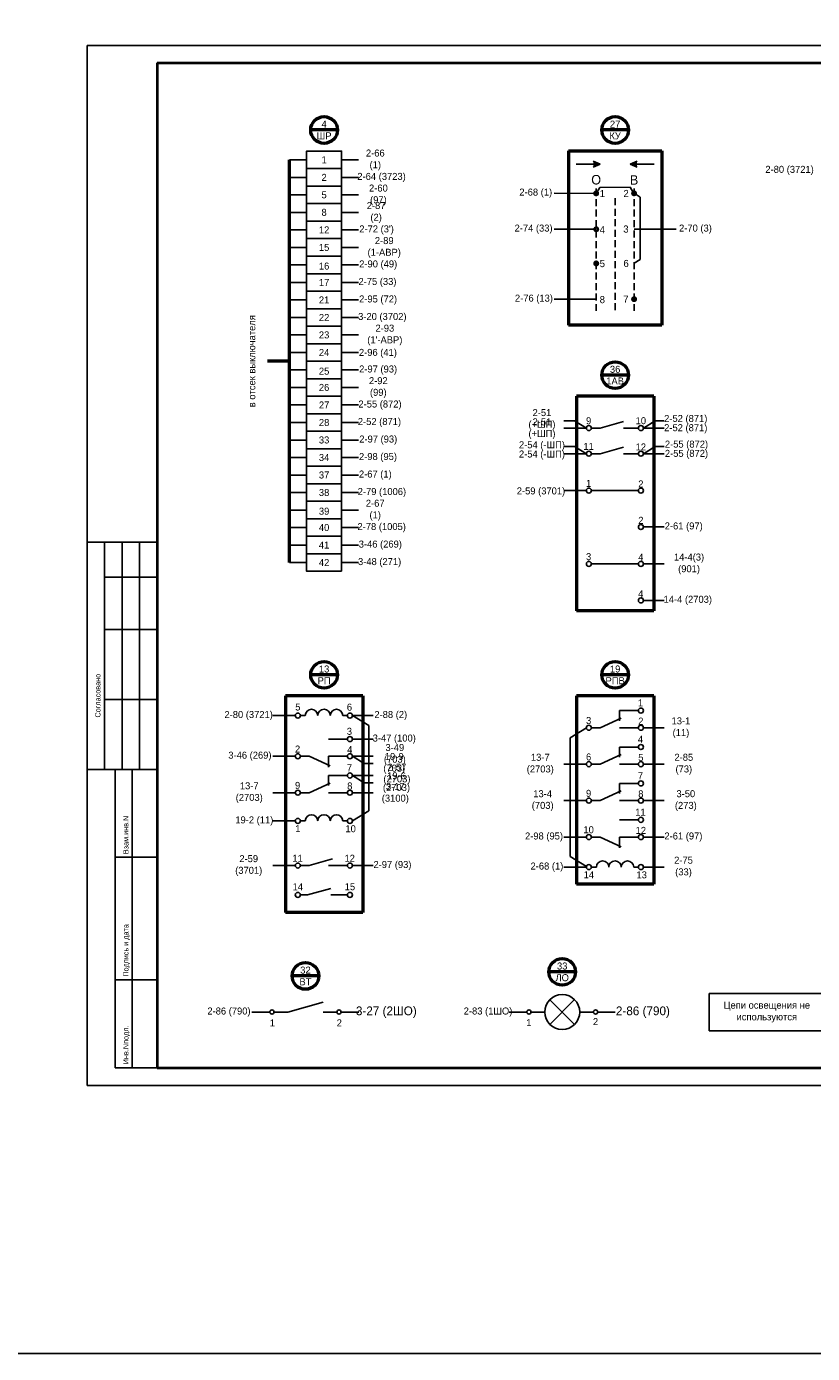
# Model space of a CAD drawing. Header units: millimetres. Extents: x 7700 to 12777, y -2533 to 2568.
# Tile 49 of 74: x 10793 to 11017, y -224 to 155. Entities that reach past the tile are written whole.
import ezdxf

# ---------------------------------------------------------------- set-up
doc = ezdxf.new("R2010")
doc.units = ezdxf.units.MM
doc.linetypes.add('JIS_02_2.0', pattern=[3, 2, -1])
doc.styles.add('SIMPLEX', font='txt', dxfattribs={"height": 5})

msp = doc.modelspace()

# ---------------------------------------------------------------- hatches: boundary and pattern name
h = msp.add_hatch(color=256)
h.dxf.hatch_style = 1
h.paths.add_polyline_path([(10954.76, 114.4), (10956.76, 115.25), (10954.76, 116.11)])
h = msp.add_hatch(color=256)
h.dxf.hatch_style = 1
h.paths.add_polyline_path([(10967.26, 114.4), (10965.26, 115.25), (10967.26, 116.11)])

# ---------------------------------------------------------------- linework, layer by layer
for p, q in [((10810.19, -147.87), (10810.19, 149.18)), ((10810.19, 149.18), (11230.2, 149.18)), ((10810.19, -147.87), (10810.19, 149.18)), ((10872.89, 116.5), (10868.05, 116.5)), ((10882.89, 116.5), (10887.73, 116.5)), ((10956.76, 115.25), (10949.84, 115.25)), ((10954.76, 116.11), (10956.76, 115.25)), ((10956.76, 115.25), (10954.76, 114.4)), ((10967.26, 116.11), (10965.26, 115.25)), ((10965.26, 115.25), (10967.26, 114.4)), ((10965.26, 115.25), (10972.17, 115.25)), ((10872.89, 111.5), (10868.05, 111.5)), ((10882.89, 111.5), (10887.73, 111.5)), ((10872.89, 106.5), (10868.05, 106.5)), ((10882.89, 106.5), (10887.73, 106.5)), ((10955.61, 106.93), (10943.56, 106.96)), ((10955.61, 106.93), (10956.68, 108.64)), ((10965.3, 108.68), (10956.68, 108.64)), ((10966.39, 106.93), (10965.3, 108.68)), ((10966.42, 106.96), (10968.18, 105.88)), ((10968.18, 105.88), (10968.19, 88.05)), ((10872.89, 101.5), (10868.05, 101.5)), ((10882.89, 101.5), (10887.73, 101.5)), ((10872.89, 96.5), (10868.05, 96.5)), ((10882.89, 96.5), (10887.73, 96.5)), ((10955.61, 96.68), (10943.56, 96.68)), ((10966.42, 96.72), (10978.46, 96.72)), ((10872.89, 91.5), (10868.05, 91.5)), ((10882.89, 91.5), (10887.73, 91.5)), ((10966.44, 86.96), (10968.19, 88.05)), ((10872.89, 86.5), (10868.05, 86.5)), ((10882.89, 86.5), (10887.73, 86.5)), ((10872.89, 81.5), (10868.05, 81.5)), ((10882.89, 81.5), (10887.73, 81.5)), ((10872.89, 76.5), (10868.05, 76.5)), ((10882.89, 76.5), (10887.73, 76.5)), ((10955.61, 76.68), (10943.56, 76.68)), ((10872.89, 71.5), (10868.05, 71.5)), ((10882.89, 71.5), (10887.73, 71.5)), ((10872.89, 66.5), (10868.05, 66.5)), ((10882.89, 66.5), (10887.73, 66.5)), ((10872.89, 61.5), (10868.05, 61.5)), ((10882.89, 61.5), (10887.73, 61.5)), ((10872.89, 56.5), (10868.05, 56.5)), ((10882.89, 56.5), (10887.73, 56.5)), ((10872.89, 51.5), (10868.05, 51.5)), ((10882.89, 51.5), (10887.73, 51.5)), ((10872.89, 46.5), (10868.05, 46.5)), ((10882.89, 46.5), (10887.73, 46.5)), ((10949.43, 42), (10946.36, 42)), ((10963.42, 41.78), (10956.75, 39.92)), ((10972.47, 42), (10975.01, 42)), ((10872.89, 41.5), (10868.05, 41.5)), ((10882.89, 41.5), (10887.73, 41.5)), ((10963.42, 39.92), (10967.67, 39.92)), ((10872.89, 36.5), (10868.05, 36.5)), ((10882.89, 36.5), (10887.73, 36.5)), ((10949.43, 34.69), (10946.36, 34.69)), ((10963.42, 34.47), (10956.75, 32.6)), ((10972.47, 34.69), (10975.01, 34.69)), ((10872.89, 31.5), (10868.05, 31.5)), ((10882.89, 31.5), (10887.73, 31.5)), ((10963.42, 32.6), (10967.67, 32.6)), ((10872.89, 26.5), (10868.05, 26.5)), ((10882.89, 26.5), (10887.73, 26.5)), ((10872.89, 21.5), (10868.05, 21.5)), ((10882.89, 21.5), (10887.73, 21.5)), ((10946.36, 22.06), (10952.79, 22.06)), ((10954.23, 22.06), (10967.67, 22.06)), ((10872.89, 16.5), (10868.05, 16.5)), ((10882.89, 16.5), (10887.73, 16.5)), ((10872.89, 11.51), (10868.05, 11.51)), ((10882.89, 11.51), (10887.73, 11.51)), ((10969.1, 11.66), (10975.01, 11.66)), ((10830.19, 7.37), (10810.19, 7.37)), ((10815.19, -57.63), (10815.19, 7.37)), ((10820.19, -57.63), (10820.19, 7.37)), ((10825.19, -57.63), (10825.19, 7.37)), ((10872.89, 6.51), (10868.05, 6.51)), ((10882.89, 6.51), (10887.73, 6.51)), ((10872.89, 1.51), (10868.05, 1.51)), ((10882.89, 1.51), (10887.73, 1.51)), ((10954.23, 1.11), (10967.67, 1.11)), ((10969.1, 1.11), (10975.01, 1.11)), ((10815.19, -2.63), (10830.19, -2.63)), ((10969.1, -9.29), (10975.01, -9.29)), ((10815.19, -17.63), (10830.19, -17.63)), ((10815.19, -37.63), (10830.19, -37.63)), ((10967.67, -40.77), (10962.24, -40.77)), ((10962.24, -40.77), (10962.24, -43.66)), ((10890.62, -69.42), (10890.62, -45.06)), ((10962.71, -42.91), (10956.75, -45.67)), ((10884.55, -48.91), (10879.11, -48.91)), ((10948.16, -82.43), (10948.16, -48.54)), ((10967.67, -45.67), (10962.24, -45.67)), ((10967.67, -51.17), (10962.24, -51.17)), ((10962.24, -51.17), (10962.24, -54.06)), ((10879.59, -56.57), (10873.63, -53.81)), ((10884.55, -53.81), (10879.11, -53.81)), ((10879.11, -56.88), (10879.11, -53.81)), ((10889.35, -55.89), (10891.89, -55.89)), ((10962.71, -53.31), (10956.75, -56.07)), ((10967.67, -56.07), (10962.24, -56.07)), ((10810.19, -57.63), (10830.19, -57.63)), ((10818.19, -142.82), (10818.19, -57.63)), ((10823.06, -142.82), (10823.06, -57.63)), ((10884.55, -59.31), (10879.11, -59.31)), ((10879.11, -59.31), (10879.11, -62.2)), ((10879.59, -61.45), (10873.63, -64.21)), ((10884.55, -64.21), (10879.11, -64.21)), ((10889.35, -61.39), (10891.89, -61.39)), ((10962.71, -63.71), (10956.75, -66.47)), ((10967.67, -61.57), (10962.24, -61.57)), ((10962.24, -61.57), (10962.24, -64.46)), ((10967.67, -66.47), (10962.24, -66.47)), ((10967.67, -71.97), (10962.24, -71.97)), ((10962.71, -79.64), (10956.75, -76.88)), ((10967.67, -76.88), (10962.24, -76.88)), ((10962.24, -79.95), (10962.24, -76.88)), ((10818.19, -82.63), (10830.19, -82.63)), ((10880.29, -83.15), (10873.63, -85.02)), ((10884.55, -85.02), (10879.11, -85.02)), ((10871.11, -93.42), (10873.12, -93.42)), ((10879.78, -91.55), (10873.12, -93.42)), ((10884.55, -93.42), (10879.78, -93.42)), ((10818.19, -117.63), (10830.19, -117.63)), ((10877.62, -124.03), (10867.49, -126.86)), ((10935.77, -126.86), (10930.77, -126.86)), ((10940.89, -126.86), (10936.97, -126.86)), ((10954.81, -126.86), (10950.89, -126.86)), ((10956.01, -126.86), (10961.01, -126.86)), ((10818.19, -142.82), (10830.19, -142.82)), ((10810.19, -147.87), (11230.2, -147.87))]:
    msp.add_line(p, q)
at = {"lineweight": 40}
for p, q in [((10830.19, 144.18), (11225.29, 144.18)), ((10830.19, -142.82), (11225.29, -142.82))]:
    msp.add_line(p, q, dxfattribs=at)
at = {"linetype": 'Continuous', "lineweight": 40}
msp.add_line((10830.19, 144.18), (10830.19, -142.82), dxfattribs=at)
at = {"lineweight": 50}
for p, q in [((10881.71, 125.03), (10874.07, 125.03)), ((10964.83, 125.03), (10957.19, 125.03)), ((10947.7, 119.04), (10974.31, 119.04)), ((10947.7, 119.04), (10947.7, 69.25)), ((10974.31, 119.04), (10974.31, 69.25)), ((10868.05, 1.51), (10868.05, 116.5)), ((10974.31, 69.25), (10947.7, 69.25)), ((10868.05, 59), (10861.75, 59)), ((10964.83, 55.03), (10957.19, 55.03)), ((10972.06, 49), (10949.96, 49)), ((10949.96, 49), (10949.96, -12.31)), ((10972.06, 49), (10972.06, -12.31)), ((10972.06, -12.31), (10949.96, -12.31)), ((10881.71, -30.56), (10874.07, -30.56)), ((10964.83, -30.56), (10957.19, -30.56)), ((10888.94, -36.59), (10866.84, -36.59)), ((10866.84, -36.59), (10866.84, -98.43)), ((10888.94, -36.59), (10888.94, -98.43)), ((10972.06, -36.59), (10949.96, -36.59)), ((10949.96, -36.59), (10949.96, -90.29)), ((10972.06, -36.59), (10972.06, -90.29)), ((10972.06, -90.29), (10949.96, -90.29)), ((10888.94, -98.43), (10866.84, -98.43)), ((10876.38, -116.54), (10868.73, -116.54)), ((10949.71, -115.39), (10942.07, -115.39))]:
    msp.add_line(p, q, dxfattribs=at)
at = {"linetype": 'JIS_02_2.0'}
for p, q in [((10955.59, 108.3), (10955.59, 73.36)), ((10966.42, 108.3), (10966.42, 73.36)), ((10961.01, 105.54), (10961.01, 73.36))]:
    msp.add_line(p, q, dxfattribs=at)
at = {"color": 7}
for p, q in [((10949.43, 42), (10952.79, 39.92)), ((10972.47, 42), (10969.1, 39.92)), ((10946.36, 39.92), (10952.79, 39.92)), ((10954.23, 39.92), (10956.75, 39.92)), ((10969.1, 39.92), (10975.01, 39.92)), ((10949.43, 34.69), (10952.79, 32.6)), ((10972.47, 34.69), (10969.1, 32.6)), ((10946.36, 32.6), (10952.79, 32.6)), ((10954.23, 32.6), (10956.75, 32.6)), ((10969.1, 32.6), (10975.01, 32.6)), ((10869.67, -42.19), (10863.24, -42.19)), ((10872.53, -42.19), (10871.11, -42.19)), ((10883.21, -42.19), (10884.55, -42.19)), ((10885.98, -42.19), (10891.89, -42.19)), ((10885.98, -42.19), (10890.63, -45.07)), ((10885.98, -48.91), (10891.89, -48.91)), ((10952.79, -45.67), (10948.14, -48.55)), ((10954.23, -45.67), (10956.75, -45.67)), ((10969.1, -45.67), (10975.01, -45.67)), ((10869.67, -53.81), (10863.24, -53.81)), ((10871.11, -53.81), (10873.63, -53.81)), ((10885.98, -53.81), (10891.89, -53.81)), ((10889.35, -55.89), (10885.98, -53.81)), ((10946.36, -56.07), (10952.79, -56.07)), ((10954.23, -56.07), (10956.75, -56.07)), ((10969.1, -56.07), (10975.01, -56.07)), ((10885.98, -59.31), (10891.89, -59.31)), ((10889.35, -61.39), (10885.98, -59.31)), ((10863.24, -64.21), (10869.67, -64.21)), ((10871.11, -64.21), (10873.63, -64.21)), ((10885.98, -64.21), (10891.89, -64.21)), ((10946.36, -66.47), (10952.79, -66.47)), ((10954.23, -66.47), (10956.75, -66.47)), ((10969.1, -66.47), (10975.01, -66.47)), ((10885.98, -72.29), (10890.63, -69.41)), ((10869.67, -72.29), (10863.24, -72.29)), ((10872.53, -72.29), (10871.11, -72.29)), ((10883.21, -72.29), (10884.55, -72.29)), ((10946.36, -76.88), (10952.79, -76.88)), ((10954.23, -76.88), (10956.75, -76.88)), ((10969.1, -76.88), (10975.01, -76.88)), ((10952.81, -85.31), (10948.16, -82.43)), ((10863.24, -85.02), (10869.67, -85.02)), ((10871.11, -85.02), (10873.63, -85.02)), ((10885.98, -85.02), (10891.89, -85.02)), ((10952.79, -85.46), (10946.36, -85.46)), ((10955.65, -85.46), (10954.23, -85.46)), ((10966.33, -85.46), (10967.67, -85.46)), ((10969.1, -85.46), (10975.01, -85.46)), ((10857.29, -126.86), (10862.37, -126.86)), ((10863.57, -126.86), (10867.49, -126.86)), ((10877.62, -126.86), (10881.54, -126.86)), ((10882.74, -126.86), (10887.82, -126.86))]:
    msp.add_line(p, q, dxfattribs=at)
at = {"linetype": 'Continuous'}
for p, q in [((10830.19, -1.81), (10830.19, -21.81)), ((10830.19, -41.81), (10830.19, -61.81))]:
    msp.add_line(p, q, dxfattribs=at)
at = {"color": 40, "true_color": 0xf8d731}
for p, q in [((10949.43, -130.39), (10942.35, -123.33)), ((10942.37, -130.41), (10949.4, -123.31)), ((10945.89, -126.86), (10945.89, -126.86))]:
    msp.add_line(p, q, dxfattribs=at)
at = {"color": 2}
msp.add_lwpolyline([(7699.67, 352.14), (11847.35, 352.14), (11847.35, -224.35), (7699.67, -224.35)], close=True, dxfattribs=at)
for points in [[(10882.89, 114), (10872.89, 114), (10872.89, 119), (10882.89, 119)], [(10882.89, 109), (10872.89, 109), (10872.89, 114), (10882.89, 114)], [(10882.89, 104), (10872.89, 104), (10872.89, 109), (10882.89, 109)], [(10882.89, 99), (10872.89, 99), (10872.89, 104), (10882.89, 104)], [(10882.89, 94), (10872.89, 94), (10872.89, 99), (10882.89, 99)], [(10882.89, 89), (10872.89, 89), (10872.89, 94), (10882.89, 94)], [(10882.89, 89), (10872.89, 89), (10872.89, 94), (10882.89, 94)], [(10882.89, 84), (10872.89, 84), (10872.89, 89), (10882.89, 89)], [(10882.89, 79), (10872.89, 79), (10872.89, 84), (10882.89, 84)], [(10882.89, 74), (10872.89, 74), (10872.89, 79), (10882.89, 79)], [(10882.89, 69), (10872.89, 69), (10872.89, 74), (10882.89, 74)], [(10882.89, 64), (10872.89, 64), (10872.89, 69), (10882.89, 69)], [(10882.89, 59), (10872.89, 59), (10872.89, 64), (10882.89, 64)], [(10882.89, 54), (10872.89, 54), (10872.89, 59), (10882.89, 59)], [(10882.89, 49), (10872.89, 49), (10872.89, 54), (10882.89, 54)], [(10882.89, 44), (10872.89, 44), (10872.89, 49), (10882.89, 49)], [(10882.89, 39), (10872.89, 39), (10872.89, 44), (10882.89, 44)], [(10882.89, 34), (10872.89, 34), (10872.89, 39), (10882.89, 39)], [(10882.89, 29), (10872.89, 29), (10872.89, 34), (10882.89, 34)], [(10882.89, 24), (10872.89, 24), (10872.89, 29), (10882.89, 29)], [(10882.89, 19), (10872.89, 19), (10872.89, 24), (10882.89, 24)], [(10882.89, 14), (10872.89, 14), (10872.89, 19), (10882.89, 19)], [(10882.89, 9.01), (10872.89, 9.01), (10872.89, 14), (10882.89, 14)], [(10882.89, 4.01), (10872.89, 4.01), (10872.89, 9.01), (10882.89, 9.01)], [(10882.89, -0.99), (10872.89, -0.99), (10872.89, 4.01), (10882.89, 4.01)], [(10987.89, -121.53), (11021.31, -121.53), (11021.31, -132.19), (10987.89, -132.19)]]:
    msp.add_lwpolyline(points, close=True)
at = {"const_width": 0.677}
for points in [[(10955.09, 106.93, 1), (10956.1, 106.93, 1)], [(10965.92, 106.96, 1), (10966.93, 106.96, 1)], [(10955.1, 96.68, 1), (10956.12, 96.68, 1)], [(10955.1, 86.93, 1), (10956.12, 86.93, 1)], [(10965.92, 76.72, 1), (10966.93, 76.72, 1)]]:
    msp.add_lwpolyline(points, format="xyb", close=True, dxfattribs=at)
at = {"lineweight": 50}
for centre in [(10877.89, 125.03), (10961.01, 125.03), (10961.01, 55.03), (10877.89, -30.56), (10961.01, -30.56), (10872.56, -116.54), (10945.89, -115.39)]:
    msp.add_circle(centre, 3.82, dxfattribs=at)
at = {"color": 7}
for centre, radius in [((10953.51, 39.92), 0.719), ((10968.39, 39.92), 0.719), ((10953.51, 32.6), 0.719), ((10968.39, 32.6), 0.719), ((10870.39, -42.19), 0.719), ((10885.27, -42.19), 0.719), ((10968.39, -40.77), 0.719), ((10953.51, -45.67), 0.719), ((10968.39, -45.67), 0.719), ((10885.27, -48.91), 0.719), ((10968.39, -51.17), 0.719), ((10870.39, -53.81), 0.719), ((10885.27, -53.81), 0.719), ((10953.51, -56.07), 0.719), ((10968.39, -56.07), 0.719), ((10885.27, -59.31), 0.719), ((10870.39, -64.21), 0.719), ((10885.27, -64.21), 0.719), ((10968.39, -61.57), 0.719), ((10953.51, -66.47), 0.719), ((10968.39, -66.47), 0.719), ((10870.39, -72.29), 0.719), ((10885.27, -72.29), 0.719), ((10968.39, -71.97), 0.719), ((10953.51, -76.88), 0.719), ((10968.39, -76.88), 0.719), ((10870.39, -85.02), 0.719), ((10885.27, -85.02), 0.719), ((10953.51, -85.46), 0.719), ((10968.39, -85.46), 0.719), ((10870.39, -93.42), 0.719), ((10885.27, -93.42), 0.719), ((10945.89, -126.86), 5)]:
    msp.add_circle(centre, radius, dxfattribs=at)
for centre, radius in [((10953.51, 22.06), 0.719), ((10968.39, 22.06), 0.719), ((10968.39, 11.66), 0.719), ((10953.51, 1.11), 0.719), ((10968.39, 1.11), 0.719), ((10968.39, -9.29), 0.719), ((10862.97, -126.86), 0.599), ((10882.14, -126.86), 0.599), ((10936.37, -126.86), 0.599), ((10955.41, -126.86), 0.599)]:
    msp.add_circle(centre, radius)
for centre in [(10874.31, -42.19), (10877.87, -42.19), (10881.43, -42.19), (10874.31, -72.29), (10877.87, -72.29), (10881.43, -72.29), (10957.43, -85.46), (10960.99, -85.46), (10964.55, -85.46)]:
    msp.add_arc(centre, 1.78, 0, 180, dxfattribs=at)

# ---------------------------------------------------------------- texts
at = {"linetype": 'Continuous', "style": 'SIMPLEX'}
for s, p in [('Согласовано', (10814.02, -42.76)), ('Взам.инв.N', (10822.02, -81.76)), ('Подпись и дата', (10822.02, -116.76)), ('Инв.Nподл.', (10822.02, -141.76))]:
    msp.add_text(s, height=1.5, rotation=90, dxfattribs=at).set_placement(p)
at = {"color": 7, "style": 'SIMPLEX'}
for s, p in [('1', (10862.37, -130.95)), ('2', (10881.49, -130.95))]:
    msp.add_text(s, height=2, dxfattribs=at).set_placement(p)
at = {"color": 7, "attachment_point": 5, "style": 'SIMPLEX'}
for s, insert, char_height, width in [('4\\PШР', (10877.89, 125.03), 2, 4.7988), ('2-66 (1)', (10892.51, 116.48), 2, 8.4877), ('2-80 (3721)', (11010.83, 113.49), 2, 13.7171), ('\\pt10;2-64 (3723)', (10894.3, 111.48), 2, 14.2223), ('2-60 (97)', (10893.4, 106.48), 2, 9.8722), ('2-87 (2)', (10892.75, 101.48), 2, 8.0699), ("2-72 (3')", (10892.87, 96.48), 2, 10.8774), ('2-89 (1-АВР)', (10895.06, 91.48), 2, 14.2223), ('2-90 (49)', (10893.34, 86.48), 2, 14.2223), ('2-75 (33)', (10893.13, 81.48), 2, 10.5352), ('2-95 (72)', (10893.31, 76.48), 2, 11.9939), ('3-20 (3702)', (10894.52, 71.48), 2, 14.2223), ("2-93 (1'-АВР) ", (10895.24, 66.48), 2, 14.2223), ('2-96 (41)', (10893.26, 61.22), 2, 14.2223), ('2-97 (93)', (10893.32, 56.48), 2, 10.3467), ('36\\P1АВ', (10961.01, 55.03), 2, 13.7171), ('2-92 (99)', (10893.37, 51.48), 2, 10.1766), ('2-55 (872)', (10893.86, 46.48), 2, 11.9017), ('2-52 (871)', (10893.7, 41.48), 2, 12.2534), ('2-51 (+ШП)', (10940.11, 42.36), 2, 12.5391), ('2-51 (+ШП)', (10940.11, 39.72), 2, 12.5391), ('9', (10953.44, 41.98), 2, 2.4873), ('10', (10968.35, 42), 2, 2.4873), ('2-52 (871)', (10981.18, 42.36), 2, 12.5391), ('2-97 (93)', (10893.35, 36.48), 2, 10.943), ('2-52 (871)', (10981.18, 39.72), 2, 12.5391), ('2-55 (872)', (10981.39, 35.03), 2, 12.266), ('2-54 (-ШП)', (10940.11, 34.84), 2, 12.5391), ('2-54 (-ШП)', (10940.11, 32.2), 2, 12.5391), ('11', (10953.44, 34.67), 2, 2.4873), ('12', (10968.35, 34.51), 2, 2.4873), ('\\pt10;2-55 (872)', (10981.39, 32.39), 2, 12.266), ('2-98 (95)', (10893.28, 31.48), 2, 11.5808), ('2-67 (1)', (10892.52, 26.48), 2, 10.0168), ('2-79 (1006)', (10894.4, 21.48), 2, 14.2223), ('2-59 (3701)', (10939.83, 21.66), 2, 15.2573), ('2-67 (1)', (10892.49, 16.48), 2, 8.1693), ('2-78 (1005)', (10894.34, 11.48), 2, 13.0857), ('2-61 (97)', (10980.6, 11.66), 2, 14.6606), ('3-46 (269)', (10893.95, 6.48), 2, 12.6292), ('\\pt10;14-4(3) (901)', (10982.12, 1.11), 2, 12.8088), ('3-48 (271)', (10893.75, 1.48), 2, 13.129), ('\\pt10;14-4 (2703)', (10981.76, -9.29), 2, 14.6606), ('13\\PРП', (10877.89, -30.56), 2, 13.7171), ('19\\PРПВ', (10961.01, -30.56), 2, 13.7171), ('1', (10968.24, -38.56), 2, 2.4873), ('5', (10870.39, -39.76), 2, 2.4873), ('6', (10885.13, -39.8), 2, 2.4873), ('3', (10885.12, -46.7), 2, 2.4873), ('3', (10953.44, -43.61), 2, 2.4873), ('2', (10968.35, -43.77), 2, 2.4873), ('13-1 (11)', (10979.81, -45.67), 2, 9.5969), ('4', (10968.24, -48.96), 2, 2.4873), ('2', (10870.32, -51.75), 2, 2.4873), ('4', (10885.23, -51.91), 2, 2.4873), ('19-9 (703)', (10897.92, -55.84), 2, 11.4821), ('3-49 (703)', (10898.09, -53.28), 2, 11.4821), ('6', (10953.44, -54.01), 2, 2.4873), ('5', (10968.35, -54.17), 2, 2.4873), ('7', (10885.12, -57.1), 2, 2.4873), ('13-7 (2703)', (10939.63, -56.07), 2, 12.3173), ('2-85 (73)', (10980.63, -56.07), 2, 9.4941), ('7', (10968.24, -59.37), 2, 2.4873), ('13-7 (2703)', (10856.51, -64.21), 2, 12.3173), ('9', (10870.32, -62.15), 2, 2.4873), ('8', (10885.23, -62.31), 2, 2.4873), ('3-17 (3100)', (10898.23, -64.41), 2, 12.0624), ('13-4 (703)', (10940.32, -66.47), 2, 10.4797), ('9', (10953.44, -64.41), 2, 2.4873), ('8', (10968.35, -64.57), 2, 2.4873), ('3-50 (273)', (10981.2, -66.47), 2, 10.2973), ('19-2 (11)', (10857.96, -72.29), 2, 10.3075), ('11', (10968.24, -69.77), 2, 2.4873), ('1', (10870.39, -74.48), 2, 2.4873), ('10', (10885.47, -74.52), 2, 2.4873), ('2-98 (95)', (10940.7, -76.88), 2, 11.9753), ('10', (10953.44, -74.81), 2, 2.4873), ('12', (10968.35, -74.98), 2, 2.4873), ('2-61 (97)', (10980.51, -76.88), 2, 11.3123), ('2-59 (3701)', (10856.36, -85.02), 2, 11.9753), ('11', (10870.32, -82.95), 2, 2.6267), ('12', (10885.2, -82.95), 2, 2.4873), ('2-75 (33)', (10980.54, -85.46), 2, 9.697), ('2-97 (93)', (10897.41, -85.02), 2, 11.3123), ('2-68 (1)', (10941.53, -85.46), 2, 10.3075), ('14', (10953.51, -87.65), 2, 2.4873), ('13', (10968.59, -87.69), 2, 2.4873), ('14', (10870.39, -91.08), 2, 2.4873), ('15', (10885.27, -91.08), 2, 2.4873), ('33\\PЛО', (10945.89, -115.39), 2, 13.7171), ('\\pt8;32\\PВТ', (10872.56, -116.54), 2, 4.8313), ('3-27 (2ШО)', (10895.66, -126.89), 2.5, 19.2048), ('2-83 (1ШО)', (10924.71, -126.86), 2, 13.7171), ('2-86 (790)', (10968.94, -126.89), 2.5, 19.2048), ('{\\C256;Цепи освещения не используются}', (11004.33, -126.86), 2, 32.8756), ('2-86 (790)', (10850.72, -126.86), 2, 13.7171), ('1', (10936.37, -129.88), 2, 13.1618), ('2', (10955.41, -129.6), 2, 13.1618)]:
    msp.add_mtext(s, dxfattribs=dict(at, insert=insert, char_height=char_height, width=width))
at = {"style": 'SIMPLEX'}
for s, insert, char_height, width, attachment_point in [('27\\PКУ', (10961.01, 125.03), 2, 7.6478, 5), ('О', (10955.59, 110.81), 2.71, 3.5223, 5), ('В', (10966.42, 110.77), 2.71, 4.0058, 5), ('2-68 (1)', (10938.34, 107), 2, 11.4322, 5), ('1', (10958.11, 106.87), 2.03, 1.3918, 6), ('2', (10964.9, 106.91), 2.03, 0.6556, 6), ('2-74 (33)', (10937.72, 96.72), 2, 11.4322, 5), ('4', (10958.11, 96.58), 2.03, 1.3918, 6), ('3', (10964.84, 96.73), 2.03, 1.1658, 6), ('2-70 (3)', (10983.95, 96.72), 2, 11.4322, 5), ('5', (10958.11, 86.87), 2.03, 1.3918, 6), ('6', (10964.9, 86.91), 2.03, 0.6556, 6), ('2-76 (13)', (10937.82, 76.72), 2, 11.4322, 5), ('8', (10958.11, 76.58), 2.03, 1.3918, 6), ('7', (10964.84, 76.73), 2.03, 1.596, 6), ('1', (10953.44, 24.12), 2, 2.4873, 5), ('2', (10968.35, 23.96), 2, 2.4873, 5), ('2', (10968.35, 13.56), 2, 2.4873, 5), ('3', (10953.44, 3.18), 2, 2.4873, 5), ('4', (10968.35, 3.02), 2, 2.4873, 5), ('4', (10968.35, -7.39), 2, 2.4873, 5), ('2-80 (3721)', (10856.34, -42.19), 2, 14.4559, 5), ('2-88 (2)', (10896.93, -42.19), 2, 9.697, 5), ('3-47 (100)', (10897.92, -48.91), 2, 14.2495, 5), ('3-46 (269)', (10856.7, -53.81), 2, 14.4559, 5), ('2-57 (2703)', (10898.69, -58.89), 2, 12.3516, 5), ('19-6 (2703)', (10898.56, -61.36), 2, 12.3516, 5)]:
    msp.add_mtext(s, dxfattribs=dict(at, insert=insert, char_height=char_height, width=width, attachment_point=attachment_point))
at = {"char_height": 2, "attachment_point": 5, "rotation": 0, "style": 'SIMPLEX'}
for s, insert, width in [('1', (10877.89, 116.5), 9.9996), ('2', (10877.89, 111.5), 9.9996), ('5', (10877.89, 106.5), 9.9996), ('8', (10877.89, 101.5), 9.9996), ('12', (10877.89, 96.5), 9.9996), ('15', (10877.89, 91.5), 9.9996), ('16', (10877.89, 86.16), 9.9995), ('17', (10877.89, 81.5), 9.9996), ('21', (10877.89, 76.5), 9.9996), ('22', (10877.89, 71.5), 9.9996), ('23', (10877.89, 66.5), 9.9996), ('24', (10877.89, 61.5), 9.9996), ('25', (10877.89, 56.16), 9.9995), ('26', (10877.89, 51.5), 9.9996), ('27', (10877.89, 46.5), 9.9996), ('28', (10877.89, 41.5), 9.9996), ('33', (10877.89, 36.5), 9.9996), ('34', (10877.89, 31.5), 9.9996), ('37', (10877.89, 26.5), 9.9996), ('38', (10877.89, 21.5), 9.9996), ('39', (10877.89, 16.16), 9.9995), ('40', (10877.89, 11.51), 9.9996), ('41', (10877.89, 6.51), 9.9996), ('42', (10877.89, 1.51), 9.9996)]:
    msp.add_mtext(s, dxfattribs=dict(at, insert=insert, width=width))
at = {"color": 7, "insert": (10857.26, 59), "char_height": 2, "width": 25.4968, "attachment_point": 5, "rotation": 90, "style": 'SIMPLEX'}
msp.add_mtext('в отсек выключателя ', dxfattribs=at)

doc.saveas('drawing.dxf')
